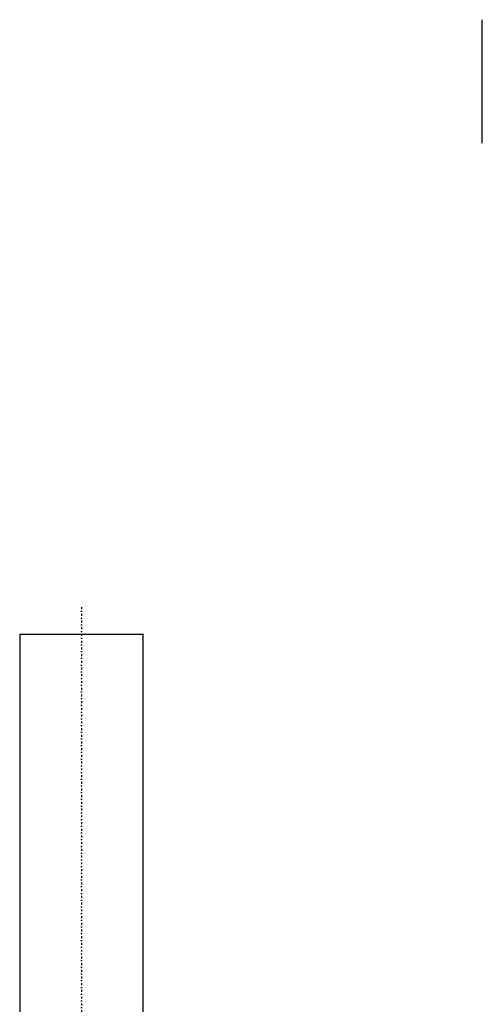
# Model space of a CAD drawing. Extents: x -140 to 392, y -99 to 428.
# Tile 3 of 8: x -14 to 92, y 201 to 428. Entities that reach past the tile are written whole.
import ezdxf

# ---------------------------------------------------------------- set-up
doc = ezdxf.new("R2010")
doc.units = 0
doc.linetypes.add('CENTER', pattern=[1.5, 0.45, -0.5, 0.05, -0.5])
doc.layers.add('AM_0', color=7, linetype='CONTINUOUS')
doc.layers.add('AM_7', color=7, linetype='CENTER')

msp = doc.modelspace()

# ---------------------------------------------------------------- linework, layer by layer
at = {"layer": 'AM_0', "color": 7, "linetype": 'CONTINUOUS'}
for p, q in [((92.45, 399.5), (92.45, 428)), ((-14.25, 286.2), (-14.25, 184)), ((-14.25, 286.2), (14.25, 286.2)), ((14.25, 184), (14.25, 286.2))]:
    msp.add_line(p, q, dxfattribs=at)
at = {"layer": 'AM_7', "color": 4, "linetype": 'CENTER'}
msp.add_line((0, 292.41), (0, 155.79), dxfattribs=at)

doc.saveas('drawing.dxf')
